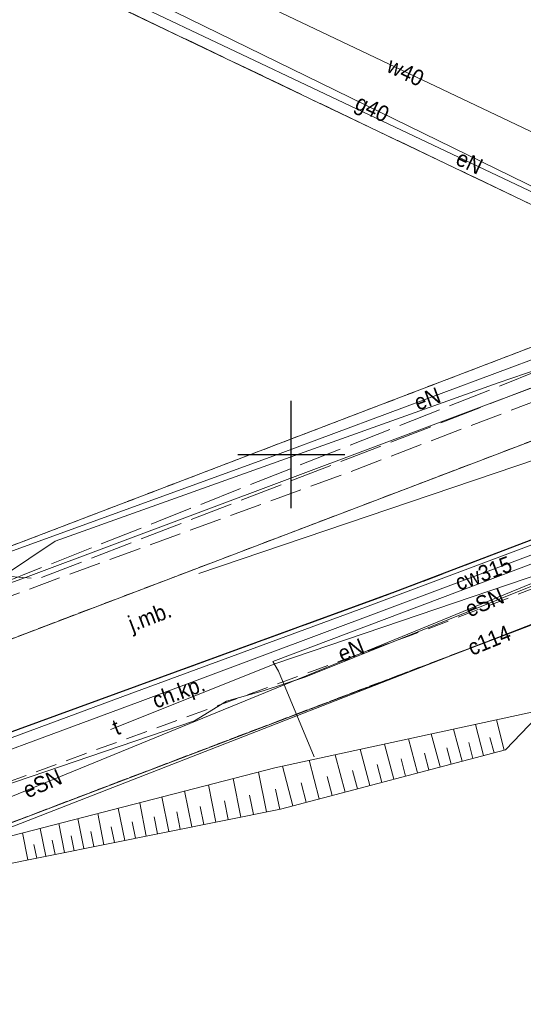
# Model space of a CAD drawing. Header units: feet. Extents: x 6524992 to 6539952, y 6047571 to 6067901.
# Tile 7 of 53: x 6531637 to 6531661, y 6048624 to 6048670. Entities that reach past the tile are written whole.
import ezdxf
from ezdxf.enums import TextEntityAlignment as Align

# ---------------------------------------------------------------- set-up
doc = ezdxf.new("R2010")
doc.units = ezdxf.units.FT
doc.header["$MEASUREMENT"] = 0
for name, pattern in [('1.5_0.5', [2, 1.5, -0.5]), ('218-500', [1, 0.5, -0.5]), ('219-500', [0]), ('mz1.0_0.5', [1.5, 1, -0.5]), ('mz2.0_0.5', [2.5, 2, -0.5])]:
    doc.linetypes.add(name, pattern=pattern)
doc.layers.get('0').update_dxf_attribs({"linetype": 'CONTINUOUS', "lineweight": 18})
for name, color, linetype, transparency in [('217-Granica konturu klasyfikcyjnego', 7, 'CONTINUOUS', 0.5), ('218-Granica użytku', 7, 'CONTINUOUS', 0.5), ('219-Linia granicy', 7, 'CONTINUOUS', 0.5), ('chodnik (powierzchnia)', 7, 'CONTINUOUS', 0.5), ('chodnik (powierzchnia)-Atr17', 7, 'CONTINUOUS', 0.5), ('jezdnia (powierzchnia)', 7, 'CONTINUOUS', 0.5), ('jezdnia (powierzchnia)-Atr17', 7, 'CONTINUOUS', 0.5), ('krawężnik (linia)', 7, 'CONTINUOUS', 0.5), ('przewód ciepłowniczy (linia)', 7, 'CONTINUOUS', 0.5), ('przewód ciepłowniczy (linia)-Atr1', 7, 'CONTINUOUS', 0.5), ('przewód elektroenergetyczny (linia)', 7, 'CONTINUOUS', 0.5), ('przewód elektroenergetyczny (linia)-Atr1', 7, 'CONTINUOUS', 0.5), ('przewód gazowy (linia)', 7, 'CONTINUOUS', 0.5), ('przewód gazowy (linia)-Atr1', 7, 'CONTINUOUS', 0.5), ('przewód gazowy - projektowany lub w budowie (linia) - ob. projektowany', 7, 'CONTINUOUS', 0.5), ('przewód kanalizacyjny (linia)', 7, 'CONTINUOUS', 0.5), ('przewód telekomunikacyjny (linia)', 7, 'CONTINUOUS', 0.5), ('przewód telekomunikacyjny (linia)-Atr1', 7, 'CONTINUOUS', 0.5), ('przewód telekomunikacyjny - projektowany lub w budowie (linia) - ob. projektowany', 7, 'CONTINUOUS', 0.5), ('przewód wodociągowy (linia)', 7, 'CONTINUOUS', 0.5), ('przewód wodociągowy (linia)-Atr1', 7, 'CONTINUOUS', 0.5), ('skarpa umocniona (powierzchnia)', 7, 'CONTINUOUS', 0.5), ('Wstawianie ramki sekcyjnej z opisem', 7, 'CONTINUOUS', 0.5)]:
    doc.layers.add(name, color=color, linetype=linetype, transparency=transparency)
doc.styles.get("Standard").update_dxf_attribs({"font": 'arial.ttf'})

# ---------------------------------------------------------------- blocks, each defined once
blk = doc.blocks.new('RAMKA500K')
at = {"color": 0}
for p, q in [((50, 147.5), (50, 152.5)), ((47.5, 150), (52.5, 150))]:
    blk.add_line(p, q, dxfattribs=at)

msp = doc.modelspace()

# ---------------------------------------------------------------- linework, layer by layer
at = {"layer": '217-Granica konturu klasyfikcyjnego', "color": 3, "linetype": '1.5_0.5', "lineweight": 18, "flags": 128}
msp.add_lwpolyline([(6531604.01, 6048689.03), (6531668.96, 6048657.97)], dxfattribs=at)
at = {"layer": '218-Granica użytku', "color": 3, "linetype": '218-500', "lineweight": 18, "flags": 128}
for points in [[(6531604.01, 6048689.03), (6531668.96, 6048657.97)], [(6531668.96, 6048657.97), (6531604.01, 6048689.03)], [(6531622.57, 6048640.25), (6531668.96, 6048657.97)], [(6531668.96, 6048657.97), (6531622.57, 6048640.25)], [(6531624.18, 6048636.54), (6531670.71, 6048654.24)], [(6531670.71, 6048654.24), (6531624.18, 6048636.54)], [(6531664.77, 6048643.4), (6531626.55, 6048628.87)], [(6531626.55, 6048628.87), (6531664.77, 6048643.4)]]:
    msp.add_lwpolyline(points, dxfattribs=at)
at = {"layer": '219-Linia granicy', "color": 3, "linetype": '219-500', "lineweight": 18, "flags": 128}
for points in [[(6531668.96, 6048657.97), (6531604.01, 6048689.03)], [(6531622.57, 6048640.25), (6531668.96, 6048657.97)], [(6531670.71, 6048654.24), (6531624.18, 6048636.54)], [(6531626.55, 6048628.87), (6531673.29, 6048646.63)]]:
    msp.add_lwpolyline(points, dxfattribs=at)
at = {"layer": 'chodnik (powierzchnia)', "color": 7, "linetype": 'mz1.0_0.5', "lineweight": 18, "flags": 128}
msp.add_lwpolyline([(6531557.84, 6048605.23), (6531557.74, 6048603.56), (6531558.04, 6048602), (6531558.41, 6048601.2), (6531558.74, 6048600.71), (6531559.6, 6048600.05), (6531559.92, 6048599.83), (6531560.24, 6048599.64), (6531560.58, 6048599.46), (6531560.93, 6048599.31), (6531561.24, 6048599.1), (6531561.57, 6048598.92), (6531561.92, 6048598.76), (6531562.27, 6048598.63), (6531562.63, 6048598.53), (6531563, 6048598.46), (6531563.38, 6048598.42), (6531563.75, 6048598.4), (6531564.13, 6048598.42), (6531564.51, 6048598.47), (6531564.88, 6048598.54), (6531565.24, 6048598.65), (6531565.59, 6048598.78), (6531565.98, 6048598.95), (6531566.35, 6048599.15), (6531566.71, 6048599.39), (6531567.04, 6048599.65), (6531567.36, 6048599.93), (6531567.65, 6048600.25), (6531567.91, 6048600.58), (6531568.14, 6048600.94), (6531568.34, 6048601.31), (6531568.51, 6048601.7), (6531568.65, 6048602.1), (6531568.75, 6048602.52), (6531568.82, 6048602.94), (6531568.86, 6048603.36), (6531568.42, 6048605.04), (6531567.34, 6048608.04), (6531566.81, 6048609.04), (6531582.98, 6048615.08), (6531601.2, 6048621.74), (6531618.59, 6048628.06), (6531617.08, 6048620.89), (6531621.41, 6048621.53), (6531622.95, 6048629.65), (6531640.41, 6048636.04), (6531655.47, 6048641.51), (6531664.9, 6048645.12), (6531663.54, 6048638.26), (6531666.48, 6048639.99), (6531667.64, 6048646.2), (6531665.69, 6048647.72), (6531654.86, 6048643.58), (6531637.24, 6048637.16), (6531612.47, 6048628.1), (6531583.84, 6048617.69), (6531571.79, 6048613.27), (6531561.16, 6048608.96), (6531559.37, 6048607.97), (6531558.34, 6048606.67)], close=True, dxfattribs=at)
at = {"layer": 'jezdnia (powierzchnia)', "color": 7, "linetype": '1.5_0.5', "lineweight": 18, "flags": 128}
msp.add_lwpolyline([(6531663.54, 6048653.32), (6531652.69, 6048649.17), (6531635.31, 6048642.82), (6531624.06, 6048638.71), (6531610.31, 6048633.69), (6531597.38, 6048629), (6531589.71, 6048626.23), (6531581.92, 6048623.38), (6531568.95, 6048618.59), (6531557.31, 6048613.85), (6531547.87, 6048609.36), (6531540.16, 6048605.21), (6531535.81, 6048602.75), (6531528.87, 6048598.74), (6531522.51, 6048594.97), (6531505.18, 6048584.7), (6531489.78, 6048575.66), (6531485.1, 6048572.9), (6531466.4, 6048561.86), (6531448, 6048550.96), (6531442.84, 6048547.78), (6531435.12, 6048542.75), (6531428.28, 6048538), (6531411.74, 6048525.98), (6531406.74, 6048522.34), (6531401.07, 6048518.26), (6531394.73, 6048513.64), (6531389.19, 6048509.61), (6531377.11, 6048500.35), (6531368.85, 6048493.25), (6531365.19, 6048489.94), (6531349.13, 6048474.4), (6531332.83, 6048458.52), (6531330.39, 6048456.19), (6531329.55, 6048455.52), (6531327.62, 6048454.43), (6531324.75, 6048453.52), (6531322.03, 6048453.34), (6531319.66, 6048453.72), (6531317.57, 6048454.51), (6531314.55, 6048456.13), (6531311.83, 6048451.36), (6531313.62, 6048450.32), (6531314.83, 6048449.38), (6531315.69, 6048448.11), (6531316.01, 6048446.53), (6531315.59, 6048444.99), (6531314.61, 6048443.72), (6531312.9, 6048441.9), (6531315.56, 6048439.2), (6531317.02, 6048440.64), (6531318.85, 6048442.44), (6531319.85, 6048443.35), (6531321.39, 6048444.05), (6531323.39, 6048444.12), (6531325.22, 6048443.46), (6531335.01, 6048437.66), (6531338.08, 6048442.81), (6531336.74, 6048443.62), (6531335.43, 6048444.75), (6531334.39, 6048446.3), (6531334.06, 6048447.49), (6531333.95, 6048449.35), (6531334.37, 6048451.14), (6531335.37, 6048452.63), (6531336.7, 6048453.93), (6531353.53, 6048470.31), (6531369.02, 6048485.29), (6531372.83, 6048488.75), (6531373.78, 6048489.47), (6531375.33, 6048490.18), (6531377.27, 6048490.59), (6531379.32, 6048490.46), (6531380.9, 6048489.92), (6531390.56, 6048485.22), (6531391.25, 6048485.2), (6531393.54, 6048490.27), (6531390.88, 6048491.61), (6531389.54, 6048492.35), (6531388.07, 6048493.61), (6531387.19, 6048495.14), (6531386.76, 6048497.02), (6531386.91, 6048498.96), (6531387.79, 6048500.68), (6531389.21, 6048502.2), (6531393.04, 6048504.99), (6531399.2, 6048509.48), (6531404.45, 6048513.31), (6531415.04, 6048521), (6531431.98, 6048533.31), (6531438.4, 6048537.78), (6531445.64, 6048542.59), (6531447.82, 6048543.62), (6531449.88, 6048543.98), (6531451.89, 6048543.62), (6531453.08, 6048543.2), (6531454.36, 6048542.34), (6531456.13, 6048540.58), (6531458.43, 6048538.64), (6531460.91, 6048536.92), (6531464.43, 6048535.07), (6531466.92, 6048539.98), (6531462.58, 6048542.44), (6531461.63, 6048543.16), (6531460.74, 6048544.21), (6531460.04, 6048545.57), (6531459.78, 6048546.91), (6531459.9, 6048548.93), (6531460.48, 6048550.39), (6531461.37, 6048551.62), (6531463.02, 6048552.91), (6531469.47, 6048556.71), (6531488.02, 6048567.66), (6531508.33, 6048579.61), (6531525.46, 6048589.73), (6531542.25, 6048599.58), (6531543.62, 6048600.07), (6531545.23, 6048600.24), (6531546.92, 6048600.08), (6531548.47, 6048599.48), (6531549.63, 6048598.45), (6531550.42, 6048597.14), (6531550.85, 6048597.34), (6531558.41, 6048601.2), (6531558.04, 6048602), (6531557.74, 6048603.56), (6531557.84, 6048605.23), (6531558.34, 6048606.67), (6531559.37, 6048607.97), (6531561.16, 6048608.96), (6531571.79, 6048613.27), (6531583.84, 6048617.69), (6531612.47, 6048628.1), (6531637.24, 6048637.16), (6531654.86, 6048643.58), (6531665.69, 6048647.72)], close=True, dxfattribs=at)
at = {"layer": 'krawężnik (linia)', "color": 7, "linetype": 'Continuous', "lineweight": 25, "flags": 128}
msp.add_lwpolyline([(6531665.69, 6048647.72), (6531654.86, 6048643.58), (6531637.24, 6048637.16), (6531612.47, 6048628.1), (6531583.84, 6048617.69), (6531571.79, 6048613.27), (6531561.16, 6048608.96), (6531559.37, 6048607.97), (6531558.34, 6048606.67), (6531557.84, 6048605.23), (6531557.74, 6048603.56), (6531558.04, 6048602), (6531558.41, 6048601.2), (6531550.85, 6048597.34), (6531550.42, 6048597.14), (6531549.63, 6048598.45), (6531548.47, 6048599.48), (6531546.92, 6048600.08), (6531545.23, 6048600.24), (6531543.62, 6048600.07), (6531542.25, 6048599.58), (6531525.46, 6048589.73)], dxfattribs=at)
at = {"layer": 'przewód ciepłowniczy (linia)', "color": 212, "linetype": 'Continuous', "lineweight": 18, "flags": 128}
for points in [[(6531688.74, 6048657.28), (6531688.89, 6048656.83), (6531688.7, 6048656.41), (6531688.15, 6048656.23), (6531687.48, 6048655.88), (6531686.79, 6048655.58), (6531675.84, 6048651.38), (6531664.64, 6048647.06), (6531653.46, 6048642.87), (6531642.14, 6048638.7), (6531630.82, 6048634.51)], [(6531631.67, 6048634.3), (6531642.94, 6048638.46), (6531654.22, 6048642.68), (6531665.43, 6048646.88), (6531676.64, 6048651.19), (6531687.56, 6048655.33), (6531688.29, 6048655.54), (6531688.92, 6048655.94), (6531689.43, 6048656.16), (6531689.62, 6048656.58), (6531689.4, 6048657.2)], [(6531558.76, 6048582.76), (6531560.91, 6048587.92), (6531558.37, 6048589.11), (6531566.07, 6048605.89), (6531631.54, 6048630.52), (6531676.86, 6048648.17), (6531678.23, 6048648.71)]]:
    msp.add_lwpolyline(points, dxfattribs=at)
at = {"layer": 'przewód elektroenergetyczny (linia)', "color": 1, "linetype": 'Continuous', "lineweight": 18, "flags": 128}
for points in [[(6531524.62, 6048598.6), (6531555.5, 6048616.95), (6531572.92, 6048623.16), (6531575.24, 6048622.1), (6531620.29, 6048637.98), (6531637.59, 6048644.26), (6531670.09, 6048656.43), (6531677.84, 6048659.68), (6531685.7, 6048662.4), (6531686.62, 6048662.48), (6531698.14, 6048666.84), (6531697.59, 6048668.55), (6531699.46, 6048670.8), (6531714.16, 6048677.4), (6531718.72, 6048679.35), (6531753.44, 6048694.11), (6531767.66, 6048701.72), (6531768.82, 6048702.43)], [(6531633.7, 6048694.52), (6531633.92, 6048694.98), (6531645.73, 6048689.6), (6531638.17, 6048673.21), (6531669.44, 6048658.38)], [(6531793.07, 6048628.61), (6531759.89, 6048644.1), (6531751.16, 6048648.64), (6531726.42, 6048659.89), (6531717.98, 6048663.37), (6531714.96, 6048663.52), (6531697.25, 6048657.56), (6531692.22, 6048655.76), (6531682.63, 6048652.33), (6531668.57, 6048647.58), (6531664.42, 6048645.28), (6531624.8, 6048629.07)], [(6531669.44, 6048658.38), (6531669.54, 6048657.52), (6531649.48, 6048650.04), (6531635.99, 6048645.15), (6531635.83, 6048645.32)], [(6531670.73, 6048647.05), (6531667.94, 6048646.23), (6531664.1, 6048645), (6531650.68, 6048639.62), (6531648.68, 6048638.96), (6531646.97, 6048638.48), (6531645.48, 6048637.56), (6531630.84, 6048632.59), (6531623.7, 6048629.93), (6531617.86, 6048627.46), (6531603.57, 6048622.75), (6531590.54, 6048618.05), (6531580.34, 6048614.54), (6531567.24, 6048609.39), (6531560.93, 6048607.17), (6531560.61, 6048605.52), (6531560.6, 6048602.38), (6531550.1, 6048596.72), (6531547.88, 6048596.44), (6531547.09, 6048597.2), (6531546, 6048597.93), (6531540.82, 6048596.19), (6531537.11, 6048593.91), (6531532.52, 6048591.44)]]:
    msp.add_lwpolyline(points, dxfattribs=at)
at = {"layer": 'przewód gazowy (linia)', "color": 40, "linetype": 'Continuous', "lineweight": 18, "flags": 128}
for points in [[(6531625.08, 6048695.06), (6531623.31, 6048695.87), (6531617.63, 6048683.75), (6531629.48, 6048678.05), (6531669.87, 6048658.31)], [(6531715.34, 6048665.02), (6531713.68, 6048664.43), (6531696.93, 6048657.89), (6531693.46, 6048666.82), (6531686.49, 6048664.07), (6531677.14, 6048660.47), (6531675.52, 6048659.02), (6531672.27, 6048657.62), (6531670.27, 6048656.98), (6531667.53, 6048656.11), (6531663.49, 6048654.66), (6531659.66, 6048653.34), (6531638.98, 6048645.96), (6531636.52, 6048644.31)]]:
    msp.add_lwpolyline(points, dxfattribs=at)
at = {"layer": 'przewód gazowy - projektowany lub w budowie (linia) - ob. projektowany', "color": 40, "linetype": 'mz2.0_0.5', "lineweight": 18, "flags": 128}
msp.add_lwpolyline([(6531545.45, 6048609.8), (6531558.42, 6048617.39), (6531610.19, 6048634.62), (6531632.59, 6048642.43), (6531643.8, 6048646.89), (6531676.32, 6048659.77), (6531690.01, 6048665.15)], dxfattribs=at)
at = {"layer": 'przewód kanalizacyjny (linia)', "color": 34, "linetype": 'Continuous', "lineweight": 18, "flags": 128}
msp.add_lwpolyline([(6531645.69, 6048644.45), (6531673.37, 6048653.82), (6531704.53, 6048664.57)], dxfattribs=at)
at = {"layer": 'przewód telekomunikacyjny (linia)', "color": 30, "linetype": 'Continuous', "lineweight": 18, "flags": 128}
msp.add_lwpolyline([(6531672.66, 6048647.38), (6531663.45, 6048645.05), (6531649.28, 6048640.24), (6531641.56, 6048637.16)], dxfattribs=at)
at = {"layer": 'przewód telekomunikacyjny - projektowany lub w budowie (linia) - ob. projektowany', "color": 30, "linetype": 'mz2.0_0.5', "lineweight": 18, "flags": 128}
msp.add_lwpolyline([(6531568.24, 6048619.8), (6531568.67, 6048619.94), (6531572.29, 6048623.33), (6531622.16, 6048639.9), (6531634.45, 6048644.52), (6531638.17, 6048644.19), (6531671.49, 6048657.1), (6531672.12, 6048658.8), (6531686.7, 6048664.57), (6531697.18, 6048668.72), (6531697.93, 6048668.73), (6531703.21, 6048670.97), (6531703.64, 6048672.18), (6531714.35, 6048676.87), (6531752.81, 6048693.37), (6531770.84, 6048703), (6531797.61, 6048720), (6531803.75, 6048710.52), (6531829.31, 6048728.41), (6531829.55, 6048728.77), (6531830.24, 6048729.25), (6531830.76, 6048729.32), (6531843.03, 6048737.91), (6531846.28, 6048740.34), (6531849.41, 6048741.92), (6531863.18, 6048752.15), (6531880.15, 6048769.44), (6531898, 6048788.57), (6531907.66, 6048799.24), (6531910.02, 6048801.83), (6531916.48, 6048812.02), (6531924.49, 6048823.3), (6531924.63, 6048825.25), (6531931.38, 6048835.54), (6531922.93, 6048840.88), (6531938.23, 6048866.1), (6531955.49, 6048901.5), (6531972.68, 6048938.54), (6531977.15, 6048949.18), (6531977.07, 6048949.9)], dxfattribs=at)
at = {"layer": 'przewód wodociągowy (linia)', "color": 5, "linetype": 'Continuous', "lineweight": 18, "flags": 128}
for points in [[(6531640.17, 6048687.77), (6531644.66, 6048685.69), (6531639.83, 6048675.24), (6531668.96, 6048661.4), (6531671.08, 6048661.05), (6531674.57, 6048649.92)], [(6531677.17, 6048650.9), (6531649.14, 6048640.34), (6531649.41, 6048639.88), (6531651.07, 6048635.89)]]:
    msp.add_lwpolyline(points, dxfattribs=at)
at = {"layer": 'skarpa umocniona (powierzchnia)', "color": 7, "linetype": 'Continuous', "lineweight": 18, "flags": 128}
msp.add_lwpolyline([(6531649.23, 6048635.37), (6531630.34, 6048630.5), (6531630.59, 6048629.64), (6531649.49, 6048633.44), (6531660, 6048636.21), (6531661.82, 6048638.1)], close=True, dxfattribs=at)
for points in [[(6531658.98, 6048635.94), (6531658.6, 6048637.4)], [(6531659.95, 6048636.2), (6531659.58, 6048637.61)], [(6531656.95, 6048635.41), (6531656.54, 6048636.96)], [(6531657.98, 6048635.68), (6531657.58, 6048637.18)], [(6531654.79, 6048634.84), (6531654.36, 6048636.48)], [(6531655.89, 6048635.13), (6531655.47, 6048636.72)], [(6531658.48, 6048635.81), (6531658.29, 6048636.55)], [(6531659.47, 6048636.07), (6531659.28, 6048636.79)], [(6531653.67, 6048634.54), (6531653.22, 6048636.24)], [(6531656.42, 6048635.27), (6531656.22, 6048636.05)], [(6531657.47, 6048635.54), (6531657.27, 6048636.31)], [(6531651.31, 6048633.92), (6531650.84, 6048635.72)], [(6531652.51, 6048634.23), (6531652.05, 6048635.98)], [(6531655.34, 6048634.98), (6531655.13, 6048635.79)], [(6531648.84, 6048633.31), (6531648.47, 6048635.17)], [(6531650.08, 6048633.6), (6531649.59, 6048635.45)], [(6531653.09, 6048634.39), (6531652.86, 6048635.25)], [(6531654.23, 6048634.69), (6531654.01, 6048635.53)], [(6531647.64, 6048633.07), (6531647.28, 6048634.87)], [(6531650.7, 6048633.76), (6531650.46, 6048634.67)], [(6531651.91, 6048634.08), (6531651.68, 6048634.96)], [(6531645.36, 6048632.61), (6531645.02, 6048634.29)], [(6531646.48, 6048632.83), (6531646.13, 6048634.57)], [(6531649.46, 6048633.43), (6531649.26, 6048634.38)], [(6531643.23, 6048632.18), (6531642.92, 6048633.74)], [(6531644.28, 6048632.39), (6531643.95, 6048634.01)], [(6531647.05, 6048632.95), (6531646.88, 6048633.83)], [(6531648.24, 6048633.19), (6531648.05, 6048634.1)], [(6531642.23, 6048631.98), (6531641.92, 6048633.49)], [(6531644.81, 6048632.5), (6531644.65, 6048633.32)], [(6531645.91, 6048632.72), (6531645.74, 6048633.57)], [(6531640.31, 6048631.6), (6531640.03, 6048633)], [(6531641.25, 6048631.78), (6531640.96, 6048633.24)], [(6531642.73, 6048632.08), (6531642.57, 6048632.85)], [(6531643.75, 6048632.29), (6531643.59, 6048633.08)], [(6531637.69, 6048631.07), (6531637.44, 6048632.33)], [(6531638.53, 6048631.24), (6531638.27, 6048632.54)], [(6531639.41, 6048631.41), (6531639.14, 6048632.77)], [(6531640.78, 6048631.69), (6531640.64, 6048632.4)], [(6531641.74, 6048631.88), (6531641.59, 6048632.62)], [(6531638.97, 6048631.32), (6531638.83, 6048631.99)], [(6531639.86, 6048631.5), (6531639.72, 6048632.19)], [(6531638.11, 6048631.15), (6531637.98, 6048631.79)]]:
    msp.add_lwpolyline(points, dxfattribs=at)

# ---------------------------------------------------------------- block references
at = {"layer": 'Wstawianie ramki sekcyjnej z opisem', "color": 7, "linetype": 'Continuous', "lineweight": 13}
msp.add_blockref('RAMKA500K', (6531600, 6048500), dxfattribs=at)
msp.add_blockref('RAMKA500K', (6531600, 6048500), dxfattribs=at)

# ---------------------------------------------------------------- texts
at = {"layer": 'chodnik (powierzchnia)-Atr17', "color": 7, "width": 0.9}
msp.add_text('ch.kp.', height=0.75, rotation=20.019, dxfattribs=at).set_placement((6531643.68, 6048638.13))
at = {"layer": 'jezdnia (powierzchnia)-Atr17', "color": 7, "width": 0.9}
msp.add_text('j.mb.', height=0.75, rotation=20.92, dxfattribs=at).set_placement((6531642.57, 6048641.71))
at = {"layer": 'przewód ciepłowniczy (linia)-Atr1', "color": 212, "width": 0.9}
for s, rotation, p in [('cw315', 20.539, (6531657.7, 6048643.98)), ('c114', 22.249, (6531658.3, 6048640.94))]:
    msp.add_text(s, height=0.75, rotation=rotation, dxfattribs=at).set_placement(p, align=Align.MIDDLE_LEFT)
at = {"layer": 'przewód elektroenergetyczny (linia)-Atr1', "color": 1, "width": 0.9}
for s, rotation, p in [('eN', 334.627, (6531657.78, 6048663.91)), ('eN', 20.449, (6531655.79, 6048652.39)), ('eSN', 23.198, (6531658.18, 6048642.73)), ('eSN', 23.198, (6531637.53, 6048634.28))]:
    msp.add_text(s, height=0.75, rotation=rotation, dxfattribs=at).set_placement(p, align=Align.MIDDLE_LEFT)
msp.add_text('eN', height=0.75, rotation=21.845, dxfattribs=at).set_placement((6531652.37, 6048640.3))
at = {"layer": 'przewód gazowy (linia)-Atr1', "color": 7, "width": 0.9}
msp.add_text('g40', height=0.75, rotation=333.954, dxfattribs=at).set_placement((6531653.08, 6048666.51), align=Align.MIDDLE_LEFT)
at = {"layer": 'przewód telekomunikacyjny (linia)-Atr1', "color": 30, "width": 0.9}
msp.add_text('t', height=0.75, rotation=21.75, dxfattribs=at).set_placement((6531641.7, 6048637.22), align=Align.MIDDLE_LEFT)
at = {"layer": 'przewód wodociągowy (linia)-Atr1', "color": 5, "width": 0.9}
msp.add_text('w40', height=0.75, rotation=334.587, dxfattribs=at).set_placement((6531654.56, 6048668.24), align=Align.MIDDLE_LEFT)

doc.saveas('drawing.dxf')
